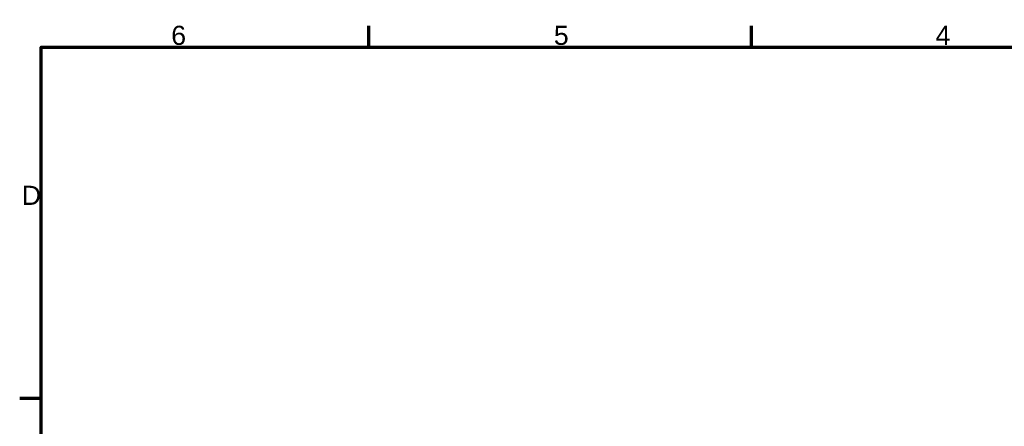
# Model space of a CAD drawing. Header units: millimetres. Extents: x 37 to 2483, y 37 to 1752.
# Tile 14 of 33: x 37 to 1118, y 1306 to 1752. Entities that reach past the tile are written whole.
import ezdxf

# ---------------------------------------------------------------- set-up
doc = ezdxf.new("R2010")
doc.units = ezdxf.units.MM
doc.header["$LTSCALE"] = 6
doc.layers.add('Border (ISO)', color=7, linetype='Continuous', lineweight=70)
doc.styles.add('Aktuell-BSI', font='arial.ttf')

# ---------------------------------------------------------------- blocks, each defined once
blk = doc.blocks.new('Borders Vorgaberahmen')
at = {"layer": 'Border (ISO)'}
for p, q in [((70, 287), (70, 290.9)), ((140, 287), (140, 290.9)), ((10, 222.75), (6.1, 222.75))]:
    blk.add_line(p, q, dxfattribs=at)
at = {"layer": 'Border (ISO)', "flags": 128}
blk.add_lwpolyline([(10, 10), (10, 287), (410, 287), (410, 10), (10, 10)], dxfattribs=at)
at = {"layer": 'Border (ISO)', "char_height": 3.5, "attachment_point": 7, "style": 'Aktuell-BSI'}
for s, insert in [('6', (33.83, 287.34)), ('5', (103.85, 287.34)), ('4', (173.71, 287.4)), ('D', (6.48, 258.13))]:
    blk.add_mtext(s, dxfattribs=dict(at, insert=insert))

msp = doc.modelspace()

# ---------------------------------------------------------------- block references
at = {"xscale": 6, "yscale": 6, "zscale": 6}
msp.add_blockref('Borders Vorgaberahmen', (0, 0), dxfattribs=at)

doc.saveas('drawing.dxf')
